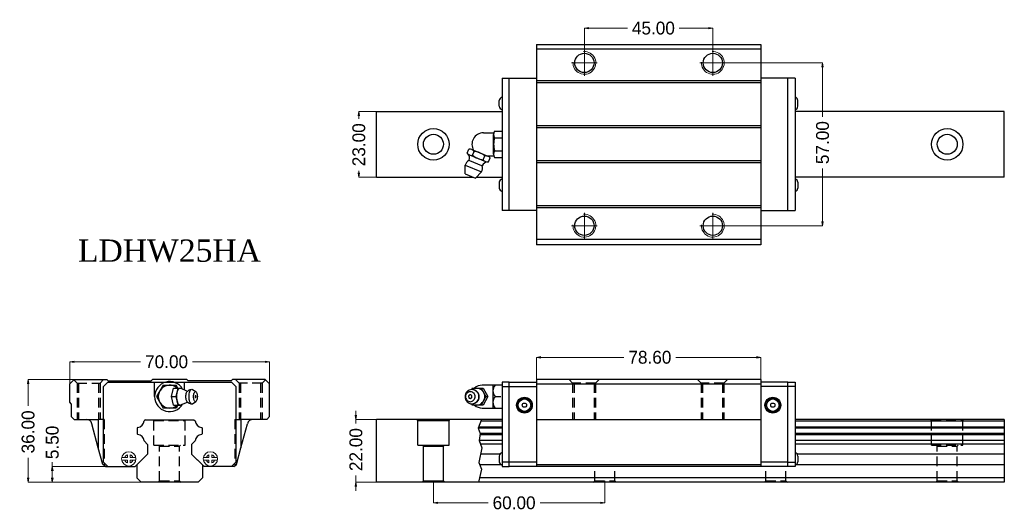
# Model space of a CAD drawing. Extents: x -53 to 292, y -16 to 156.
import ezdxf

# ---------------------------------------------------------------- set-up
doc = ezdxf.new("R2010")
doc.units = 0
doc.header["$LTSCALE"] = 2
doc.header["$MEASUREMENT"] = 0
doc.header["$PDSIZE"] = 0.001
doc.linetypes.add('CENTER2', pattern=[28.575, 19.05, -3.175, 3.175, -3.175])
doc.linetypes.add('DASHED2', pattern=[9.525, 6.35, -3.175])
doc.layers.get('0').update_dxf_attribs({"linetype": 'CONTINUOUS'})
doc.layers.get('Defpoints').update_dxf_attribs({"linetype": 'CONTINUOUS'})
doc.layers.add('\\M+2A4A4\\M+2A4DF\\M+2BD75', color=4, linetype='CENTER2', lineweight=20)
doc.layers.add('\\M+2ABFC\\M+2BD75', color=3, linetype='CONTINUOUS', lineweight=15)
doc.layers.add('\\M+2ABD8\\M+2BA63\\M+2BD75', color=1, linetype='CONTINUOUS')
doc.layers.add('\\M+2B5EA\\M+2BD75', color=6, linetype='DASHED2', plot=False)
doc.dimstyles.new('line3.0', dxfattribs={"dimtxt": 4.5, "dimasz": 1.5, "dimexe": 0, "dimexo": 0, "dimgap": 0.09, "dimtad": 0, "dimzin": 0, "dimdsep": 46, "dimtxsty": 'Standard', "dimblk": 'OPEN', "dimcen": 0.09, "dimclrd": 5, "dimclre": 5, "dimclrt": 2, "dimazin": 0, "dimtfac": 1, "dimtmove": 0, "dimatfit": 3, "dimldrblk": 'OPEN', "dimfxl": 0, "dimtolj": 1, "dimtzin": 0, "dimlwd": 0, "dimlwe": 0, "dimarcsym": 0})

# ---------------------------------------------------------------- blocks, each defined once
blk = doc.blocks.new('A$C5AC322EB')
blk.add_circle((0, 0), 3.38)
at = {"layer": '\\M+2A4A4\\M+2A4DF\\M+2BD75'}
for p, q in [((0, -4.5), (0, 4.5)), ((-4.5, 0), (4.5, 0))]:
    blk.add_line(p, q, dxfattribs=at)
at = {"layer": '\\M+2ABFC\\M+2BD75'}
blk.add_arc((0, 0), 4, 266.1774, 183.8226, dxfattribs=at)
blk = doc.blocks.new('_Open')
at = {"color": 0, "linetype": 'ByBlock', "lineweight": -2}
for p, q in [((-1, 0.17), (0, 0)), ((-1, -0.17), (0, 0)), ((0, 0), (-1, 0))]:
    blk.add_line(p, q, dxfattribs=at)
blk = doc.blocks.new('*D5')
at = {"color": 5, "lineweight": 0}
for p, q in [((-35, 25.75), (-35, 36.67)), ((-33.5, 36.67), (-10.16, 36.67)), ((33.5, 36.67), (8.02, 36.67)), ((35, 25.75), (35, 36.67))]:
    blk.add_line(p, q, dxfattribs=at)
at = {"layer": 'Defpoints', "color": 0}
for p in [(35, 36.67), (-35, 25.75), (35, 25.75)]:
    blk.add_point(p, dxfattribs=at)
at = {"color": 5, "lineweight": 0, "xscale": 1.5, "yscale": 1.5, "zscale": 1.5, "rotation": 180}
blk.add_blockref('_Open', (-35, 36.67), dxfattribs=at)
at = {"color": 5, "lineweight": 0, "xscale": 1.5, "yscale": 1.5, "zscale": 1.5}
blk.add_blockref('_Open', (35, 36.67), dxfattribs=at)
at = {"color": 2, "insert": (-1.07, 36.67), "char_height": 4.5, "attachment_point": 5}
blk.add_mtext('\\A1;70.00', dxfattribs=at)
blk = doc.blocks.new('*D6')
at = {"color": 5, "lineweight": 0}
for p, q in [((-41.1, 0), (-41.1, 1.5)), ((-18.91, 0), (-41.1, 0)), ((-41.1, -4), (-41.1, -1.5)), ((-7.53, -5.5), (-41.1, -5.5))]:
    blk.add_line(p, q, dxfattribs=at)
at = {"layer": 'Defpoints', "color": 0}
for p in [(-41.1, 0), (-18.91, 0), (-7.53, -5.5)]:
    blk.add_point(p, dxfattribs=at)
at = {"color": 5, "lineweight": 0, "xscale": 1.5, "yscale": 1.5, "zscale": 1.5}
for p, rotation in [((-41.1, 0), 90), ((-41.1, -5.5), 270)]:
    blk.add_blockref('_Open', p, dxfattribs=dict(at, rotation=rotation))
at = {"color": 2, "insert": (-41.1, 8.45), "char_height": 4.5, "attachment_point": 5, "rotation": 90}
blk.add_mtext('\\A1;5.50', dxfattribs=at)
blk = doc.blocks.new('*D7')
at = {"color": 5, "lineweight": 0}
for p, q in [((-27.75, 30.5), (-49.58, 30.5)), ((-49.58, 29), (-49.58, 21.22)), ((-49.58, -4), (-49.58, 3.04)), ((-7.53, -5.5), (-49.58, -5.5))]:
    blk.add_line(p, q, dxfattribs=at)
at = {"layer": 'Defpoints', "color": 0}
for p in [(-49.58, 30.5), (-27.75, 30.5), (-7.53, -5.5)]:
    blk.add_point(p, dxfattribs=at)
at = {"color": 5, "lineweight": 0, "xscale": 1.5, "yscale": 1.5, "zscale": 1.5}
for p, rotation in [((-49.58, 30.5), 90), ((-49.58, -5.5), 270)]:
    blk.add_blockref('_Open', p, dxfattribs=dict(at, rotation=rotation))
at = {"color": 2, "insert": (-49.58, 12.13), "char_height": 4.5, "attachment_point": 5, "rotation": 90}
blk.add_mtext('\\A1;36.00', dxfattribs=at)
blk = doc.blocks.new('*D8')
at = {"color": 5, "lineweight": 0}
for p, q in [((65.27, 18), (65.27, 19.5)), ((72.43, 16.5), (65.27, 16.5)), ((65.27, 16.5), (65.27, 15.03)), ((65.27, -5.5), (65.27, -3.15)), ((72.43, -5.5), (65.27, -5.5)), ((65.27, -7), (65.27, -8.5))]:
    blk.add_line(p, q, dxfattribs=at)
at = {"layer": 'Defpoints', "color": 0}
for p in [(72.43, 16.5), (65.27, -5.5), (72.43, -5.5)]:
    blk.add_point(p, dxfattribs=at)
at = {"color": 5, "lineweight": 0, "xscale": 1.5, "yscale": 1.5, "zscale": 1.5}
for p, rotation in [((65.27, 16.5), 270), ((65.27, -5.5), 90)]:
    blk.add_blockref('_Open', p, dxfattribs=dict(at, rotation=rotation))
at = {"color": 2, "insert": (65.27, 5.94), "char_height": 4.5, "attachment_point": 5, "rotation": 90}
blk.add_mtext('\\A1;22.00', dxfattribs=at)
blk = doc.blocks.new('*D9')
at = {"color": 5, "lineweight": 0}
for p, q in [((92.43, -5), (92.43, -12.71)), ((152.43, -5), (152.43, -12.71)), ((93.93, -12.71), (111.59, -12.71)), ((150.93, -12.71), (129.77, -12.71))]:
    blk.add_line(p, q, dxfattribs=at)
at = {"layer": 'Defpoints', "color": 0}
for p in [(92.43, -5), (152.43, -5), (152.43, -12.71)]:
    blk.add_point(p, dxfattribs=at)
at = {"color": 5, "lineweight": 0, "xscale": 1.5, "yscale": 1.5, "zscale": 1.5, "rotation": 180}
blk.add_blockref('_Open', (92.43, -12.71), dxfattribs=at)
at = {"color": 5, "lineweight": 0, "xscale": 1.5, "yscale": 1.5, "zscale": 1.5}
blk.add_blockref('_Open', (152.43, -12.71), dxfattribs=at)
at = {"color": 2, "insert": (120.68, -12.71), "char_height": 4.5, "attachment_point": 5}
blk.add_mtext('\\A1;60.00', dxfattribs=at)
blk = doc.blocks.new('*D10')
at = {"color": 5, "lineweight": 0}
for p, q in [((128.51, 25.26), (128.51, 38.24)), ((130.01, 38.24), (159.17, 38.24)), ((205.61, 38.24), (177.35, 38.24)), ((207.11, 25.26), (207.11, 38.24))]:
    blk.add_line(p, q, dxfattribs=at)
at = {"layer": 'Defpoints', "color": 0}
for p in [(207.11, 38.24), (128.51, 25.26), (207.11, 25.26)]:
    blk.add_point(p, dxfattribs=at)
at = {"color": 5, "lineweight": 0, "xscale": 1.5, "yscale": 1.5, "zscale": 1.5, "rotation": 180}
blk.add_blockref('_Open', (128.51, 38.24), dxfattribs=at)
at = {"color": 5, "lineweight": 0, "xscale": 1.5, "yscale": 1.5, "zscale": 1.5}
blk.add_blockref('_Open', (207.11, 38.24), dxfattribs=at)
at = {"color": 2, "insert": (168.26, 38.24), "char_height": 4.5, "attachment_point": 5}
blk.add_mtext('\\A1;78.60', dxfattribs=at)
blk = doc.blocks.new('*D11')
at = {"color": 5, "lineweight": 0}
for p, q in [((72.43, 124.32), (66.29, 124.32)), ((66.29, 122.82), (66.29, 121.75)), ((66.29, 102.82), (66.29, 103.57)), ((72.43, 101.32), (66.29, 101.32))]:
    blk.add_line(p, q, dxfattribs=at)
at = {"layer": 'Defpoints', "color": 0}
for p in [(72.43, 124.32), (66.29, 101.32), (72.43, 101.32)]:
    blk.add_point(p, dxfattribs=at)
at = {"color": 5, "lineweight": 0, "xscale": 1.5, "yscale": 1.5, "zscale": 1.5}
for p, rotation in [((66.29, 124.32), 90), ((66.29, 101.32), 270)]:
    blk.add_blockref('_Open', p, dxfattribs=dict(at, rotation=rotation))
at = {"color": 2, "insert": (66.29, 112.66), "char_height": 4.5, "attachment_point": 5, "rotation": 90}
blk.add_mtext('\\A1;23.00', dxfattribs=at)
blk = doc.blocks.new('*D12')
at = {"color": 5, "lineweight": 0}
for p, q in [((145.31, 141.32), (145.31, 153.49)), ((146.81, 153.49), (160.39, 153.49)), ((188.81, 153.49), (178.57, 153.49)), ((190.31, 141.32), (190.31, 153.49))]:
    blk.add_line(p, q, dxfattribs=at)
at = {"layer": 'Defpoints', "color": 0}
for p in [(190.31, 153.49), (145.31, 141.32), (190.31, 141.32)]:
    blk.add_point(p, dxfattribs=at)
at = {"color": 5, "lineweight": 0, "xscale": 1.5, "yscale": 1.5, "zscale": 1.5, "rotation": 180}
blk.add_blockref('_Open', (145.31, 153.49), dxfattribs=at)
at = {"color": 5, "lineweight": 0, "xscale": 1.5, "yscale": 1.5, "zscale": 1.5}
blk.add_blockref('_Open', (190.31, 153.49), dxfattribs=at)
at = {"color": 2, "insert": (169.48, 153.49), "char_height": 4.5, "attachment_point": 5}
blk.add_mtext('\\A1;45.00', dxfattribs=at)
blk = doc.blocks.new('*D13')
at = {"color": 5, "lineweight": 0}
for p, q in [((190.31, 141.32), (228.76, 141.32)), ((228.76, 139.82), (228.76, 122.5)), ((228.76, 85.82), (228.76, 104.32)), ((190.31, 84.32), (228.76, 84.32))]:
    blk.add_line(p, q, dxfattribs=at)
at = {"layer": 'Defpoints', "color": 0}
for p in [(190.31, 141.32), (190.31, 84.32), (228.76, 84.32)]:
    blk.add_point(p, dxfattribs=at)
at = {"color": 5, "lineweight": 0, "xscale": 1.5, "yscale": 1.5, "zscale": 1.5}
for p, rotation in [((228.76, 141.32), 90), ((228.76, 84.32), 270)]:
    blk.add_blockref('_Open', p, dxfattribs=dict(at, rotation=rotation))
at = {"color": 2, "insert": (228.76, 113.41), "char_height": 4.5, "attachment_point": 5, "rotation": 90}
blk.add_mtext('\\A1;57.00', dxfattribs=at)

msp = doc.modelspace()

# ---------------------------------------------------------------- linework, layer by layer
for p, q in [((128.508, 147.824), (207.108, 147.824)), ((128.508, 147.824), (128.508, 77.624)), ((207.108, 146.124), (128.508, 146.124)), ((207.108, 147.824), (207.108, 77.624)), ((116.508, 136.024), (116.508, 89.624)), ((207.108, 135.024), (128.508, 135.024)), ((219.108, 136.024), (219.108, 89.624)), ((207.108, 134.324), (128.508, 134.324)), ((115.508, 126.124), (115.508, 128.124)), ((220.108, 126.124), (220.108, 128.124)), ((72.426, 124.324), (116.508, 124.324)), ((72.426, 101.324), (72.426, 124.324)), ((292.426, 124.324), (219.108, 124.324)), ((292.426, 101.324), (292.426, 124.324)), ((207.108, 119.324), (128.508, 119.324)), ((207.108, 118.624), (128.508, 118.624)), ((207.108, 107.024), (128.508, 107.024)), ((207.108, 106.324), (128.508, 106.324)), ((72.426, 101.324), (106.315, 101.324)), ((107.462, 101.324), (116.508, 101.324)), ((292.426, 101.324), (219.108, 101.324)), ((115.508, 99.524), (115.508, 97.524)), ((220.108, 99.524), (220.108, 97.524)), ((207.108, 91.324), (128.508, 91.324)), ((207.108, 90.624), (128.508, 90.624)), ((207.108, 79.524), (128.508, 79.524)), ((207.108, 77.624), (128.508, 77.624)), ((116.508, 29.5), (116.508, 0)), ((119.008, 29.5), (116.508, 29.5)), ((116.508, 28), (119.008, 28)), ((216.608, 29.5), (219.108, 29.5)), ((219.108, 28), (216.608, 28)), ((219.108, 29.5), (219.108, 0)), ((292.426, 16.5), (292.426, -5.5)), ((115.508, 3.7), (115.508, 1.7)), ((220.108, 3.7), (220.108, 1.7)), ((119.008, 1.5), (116.508, 1.5)), ((116.508, 0), (119.008, 0)), ((216.608, 1.5), (219.108, 1.5)), ((219.108, 0), (216.608, 0))]:
    msp.add_line(p, q)
at = {"ltscale": 0.27}
for p, q in [((116.508, 136.024), (128.508, 136.024)), ((119.008, 89.624), (119.008, 136.024)), ((219.108, 136.024), (207.108, 136.024)), ((216.608, 89.624), (216.608, 136.024)), ((128.508, 89.624), (116.508, 89.624)), ((207.108, 89.624), (219.108, 89.624)), ((-33.5, 30.5), (-35, 29)), ((-35, 22.5), (-35, 29)), ((-33.5, 30.5), (-22, 30.5)), ((-21.7, 29.5), (-23.2, 28)), ((-23.2, 1.5), (-23.2, 28)), ((-22, 30.5), (-21.5, 30)), ((-21.7, 29.5), (21.7, 29.5)), ((-21.5, 30), (-6.5, 30)), ((-6, 30.5), (-6.5, 30)), ((6, 30.5), (-6, 30.5)), ((-5.25, 24.5), (-5.25, 29.5)), ((-2.309, 28.5), (-4.619, 24.5)), ((-2.309, 28.5), (2.309, 28.5)), ((2.887, 27.5), (2.309, 28.5)), ((5.25, 26.821), (5.25, 29.5)), ((6, 30.5), (6.5, 30)), ((21.5, 30), (6.5, 30)), ((22, 30.5), (21.5, 30)), ((23.2, 28), (21.7, 29.5)), ((33.5, 30.5), (22, 30.5)), ((23.2, 28), (23.2, 1.5)), ((33.5, 30.5), (35, 29)), ((35, 17.5), (35, 29)), ((116.508, 28.5), (109.497, 28.5)), ((113.245, 28.5), (113.245, 20.5)), ((119.008, 0), (119.008, 29.5)), ((119.008, 29.5), (128.508, 29.5)), ((119.008, 28), (128.508, 28)), ((207.108, 30.5), (128.508, 30.5)), ((128.508, 30.5), (128.508, 0)), ((128.508, 29), (207.108, 29)), ((207.108, 30.5), (207.108, 0)), ((216.608, 29.5), (207.108, 29.5)), ((216.608, 28), (207.108, 28)), ((216.608, 0), (216.608, 29.5)), ((216.608, 0), (216.608, 29.5)), ((-4.619, 24.5), (-2.309, 20.5)), ((0.639, 24.5), (1.302, 27.5)), ((0.639, 24.5), (2.327, 24.5)), ((1.302, 21.5), (0.639, 24.5)), ((1.302, 27.5), (4.316, 27.5)), ((2.327, 24.5), (2.99, 27.5)), ((2.99, 21.5), (2.327, 24.5)), ((2.505, 24.5), (2.527, 25.085)), ((2.527, 23.915), (2.505, 24.5)), ((2.527, 25.085), (2.592, 25.648)), ((2.592, 25.648), (2.698, 26.167)), ((2.698, 26.167), (2.841, 26.621)), ((2.841, 26.621), (3.015, 26.994)), ((3.015, 26.994), (3.213, 27.272)), ((3.213, 27.272), (3.429, 27.442)), ((3.429, 27.442), (3.653, 27.5)), ((3.653, 27.5), (3.877, 27.442)), ((3.877, 27.442), (5.879, 26.537)), ((4.378, 27.215), (4.316, 27.5)), ((5.683, 24.5), (5.697, 24.881)), ((5.697, 24.119), (5.683, 24.5)), ((5.697, 24.881), (5.74, 25.247)), ((5.74, 25.247), (5.809, 25.584)), ((5.809, 25.584), (5.901, 25.88)), ((5.879, 26.537), (6.12, 26.438)), ((5.901, 25.88), (6.015, 26.122)), ((6.015, 26.122), (6.144, 26.303)), ((6.12, 26.438), (6.335, 26.447)), ((6.144, 26.303), (6.284, 26.414)), ((6.284, 26.414), (6.335, 26.447)), ((6.335, 26.447), (6.889, 26.812)), ((6.719, 26.678), (6.889, 26.812)), ((6.787, 24.5), (6.806, 24.998)), ((6.806, 24.002), (6.787, 24.5)), ((6.806, 24.998), (6.861, 25.477)), ((6.861, 25.477), (6.951, 25.919)), ((6.889, 26.812), (7.215, 26.977)), ((6.951, 25.919), (7.073, 26.306)), ((7.073, 26.306), (7.221, 26.623)), ((7.215, 26.977), (7.403, 27.026)), ((7.221, 26.623), (7.39, 26.859)), ((7.39, 26.859), (7.573, 27.004)), ((7.403, 27.026), (7.764, 27.053)), ((7.573, 27.004), (7.764, 27.053)), ((7.764, 27.053), (7.955, 27.004)), ((7.955, 27.004), (9.205, 26.257)), ((8.386, 24.5), (8.399, 24.85)), ((8.399, 24.15), (8.386, 24.5)), ((8.399, 24.85), (8.438, 25.186)), ((8.438, 23.814), (8.399, 24.15)), ((8.438, 25.186), (8.501, 25.495)), ((8.501, 25.495), (8.586, 25.767)), ((8.586, 25.767), (8.69, 25.99)), ((8.69, 25.99), (8.809, 26.155)), ((8.809, 26.155), (8.938, 26.257)), ((8.938, 26.257), (9.071, 26.292)), ((9.071, 26.292), (9.205, 26.257)), ((9.205, 26.257), (9.334, 26.155)), ((9.452, 25.99), (9.334, 26.155)), ((9.556, 25.767), (9.452, 25.99)), ((9.641, 25.495), (9.556, 25.767)), ((9.705, 25.186), (9.641, 25.495)), ((9.744, 24.85), (9.705, 25.186)), ((9.705, 23.814), (9.744, 24.15)), ((9.757, 24.5), (9.744, 24.85)), ((9.744, 24.15), (9.757, 24.5)), ((103.553, 24.998), (103.508, 24.5)), ((103.508, 24.5), (103.553, 24.002)), ((103.688, 25.477), (103.553, 24.998)), ((103.702, 24.85), (103.67, 24.5)), ((103.67, 24.5), (103.702, 24.15)), ((103.906, 25.919), (103.688, 25.477)), ((103.796, 25.186), (103.702, 24.85)), ((103.702, 24.15), (103.796, 23.814)), ((103.949, 25.495), (103.796, 25.186)), ((104.199, 26.306), (103.906, 25.919)), ((104.155, 25.767), (103.949, 25.495)), ((104.155, 25.767), (104.406, 25.99)), ((104.199, 26.306), (104.556, 26.623)), ((104.406, 25.99), (104.692, 26.155)), ((104.556, 26.623), (104.964, 26.859)), ((104.666, 26.14), (104.669, 26.139)), ((104.692, 26.155), (105.003, 26.257)), ((104.964, 26.859), (105.407, 27.004)), ((105.003, 26.257), (105.325, 26.292)), ((105.325, 26.292), (105.648, 26.257)), ((105.407, 27.004), (105.867, 27.053)), ((105.648, 26.257), (105.959, 26.155)), ((105.97, 27.5), (105.723, 27.038)), ((105.867, 27.053), (106.327, 27.004)), ((105.959, 26.155), (106.245, 25.99)), ((105.97, 27.5), (109.869, 27.5)), ((106.091, 27.03), (106.509, 27.272)), ((106.245, 25.99), (106.496, 25.767)), ((106.327, 27.004), (106.472, 26.977)), ((106.327, 27.004), (106.77, 26.859)), ((106.472, 26.977), (106.909, 26.833)), ((106.496, 25.767), (106.702, 25.495)), ((106.509, 27.272), (107.029, 27.442)), ((106.702, 25.495), (106.855, 25.186)), ((106.77, 26.859), (107.178, 26.623)), ((106.855, 25.186), (106.949, 24.85)), ((106.949, 24.15), (106.855, 23.814)), ((106.909, 26.833), (107.313, 26.6)), ((106.949, 24.85), (106.981, 24.5)), ((106.981, 24.5), (106.949, 24.15)), ((107.029, 27.442), (107.57, 27.5)), ((107.178, 26.623), (107.535, 26.306)), ((107.313, 26.6), (107.666, 26.286)), ((107.535, 26.306), (107.828, 25.919)), ((107.57, 27.5), (108.111, 27.442)), ((107.666, 26.286), (107.956, 25.903)), ((107.828, 25.919), (108.046, 25.477)), ((107.956, 25.903), (108.172, 25.466)), ((108.046, 25.477), (108.181, 24.998)), ((108.111, 27.442), (108.631, 27.272)), ((108.172, 25.466), (108.305, 24.993)), ((108.181, 24.998), (108.226, 24.5)), ((108.226, 24.5), (108.181, 24.002)), ((108.305, 24.993), (108.35, 24.5)), ((108.35, 24.5), (108.305, 24.007)), ((108.631, 27.272), (109.11, 26.994)), ((109.11, 26.994), (109.53, 26.621)), ((109.17, 27.5), (110.77, 24.5)), ((110.77, 24.5), (109.17, 21.5)), ((109.53, 26.621), (109.874, 26.167)), ((109.869, 27.5), (111.47, 24.5)), ((111.47, 24.5), (109.869, 21.5)), ((109.874, 26.167), (110.131, 25.648)), ((110.131, 25.648), (110.288, 25.085)), ((110.288, 25.085), (110.342, 24.5)), ((110.342, 24.5), (110.288, 23.915)), ((110.77, 24.5), (111.47, 24.5)), ((114.025, 24.5), (116.008, 24.5)), ((-34.5, 22), (-35, 22.5)), ((-34.5, 22), (-34.5, 17.5)), ((1.302, 21.5), (4.316, 21.5)), ((2.887, 21.5), (2.309, 20.5)), ((2.592, 23.352), (2.527, 23.915)), ((2.698, 22.833), (2.592, 23.352)), ((2.841, 22.379), (2.698, 22.833)), ((3.015, 22.006), (2.841, 22.379)), ((3.213, 21.728), (3.015, 22.006)), ((3.213, 21.728), (3.429, 21.558)), ((3.429, 21.558), (3.653, 21.5)), ((3.653, 21.5), (3.877, 21.558)), ((3.877, 21.558), (5.879, 22.463)), ((4.316, 21.5), (4.378, 21.785)), ((5.74, 23.753), (5.697, 24.119)), ((5.809, 23.416), (5.74, 23.753)), ((5.901, 23.12), (5.809, 23.416)), ((5.879, 22.463), (6.12, 22.562)), ((6.015, 22.878), (5.901, 23.12)), ((6.144, 22.697), (6.015, 22.878)), ((6.071, 22.564), (6.12, 22.562)), ((6.12, 22.562), (6.335, 22.553)), ((6.144, 22.697), (6.284, 22.586)), ((6.284, 22.586), (6.335, 22.553)), ((6.335, 22.553), (6.889, 22.188)), ((6.861, 23.523), (6.806, 24.002)), ((6.951, 23.081), (6.861, 23.523)), ((6.889, 22.188), (7.215, 22.023)), ((7.073, 22.694), (6.951, 23.081)), ((7.221, 22.377), (7.073, 22.694)), ((7.215, 22.023), (7.403, 21.974)), ((7.39, 22.141), (7.221, 22.377)), ((7.39, 22.141), (7.573, 21.996)), ((7.403, 21.974), (7.764, 21.947)), ((7.573, 21.996), (7.764, 21.947)), ((7.764, 21.947), (7.955, 21.996)), ((7.955, 21.996), (9.205, 22.743)), ((8.501, 23.505), (8.438, 23.814)), ((8.586, 23.233), (8.501, 23.505)), ((8.69, 23.01), (8.586, 23.233)), ((8.809, 22.845), (8.69, 23.01)), ((8.797, 22.862), (8.799, 22.863)), ((8.809, 22.845), (8.938, 22.743)), ((8.938, 22.743), (9.071, 22.708)), ((9.071, 22.708), (9.205, 22.743)), ((9.205, 22.743), (9.334, 22.845)), ((9.334, 22.845), (9.452, 23.01)), ((9.452, 23.01), (9.556, 23.233)), ((9.556, 23.233), (9.641, 23.505)), ((9.641, 23.505), (9.705, 23.814)), ((103.553, 24.002), (103.688, 23.523)), ((103.688, 23.523), (103.906, 23.081)), ((103.796, 23.814), (103.949, 23.505)), ((103.906, 23.081), (104.199, 22.694)), ((103.949, 23.505), (104.155, 23.233)), ((104.155, 23.233), (104.406, 23.01)), ((104.199, 22.694), (104.556, 22.377)), ((104.406, 23.01), (104.692, 22.845)), ((104.556, 22.377), (104.964, 22.141)), ((104.666, 22.86), (104.669, 22.861)), ((104.692, 22.845), (105.003, 22.743)), ((104.964, 22.141), (105.407, 21.996)), ((105.003, 22.743), (105.325, 22.708)), ((105.325, 22.708), (105.648, 22.743)), ((105.407, 21.996), (105.867, 21.947)), ((105.648, 22.743), (105.959, 22.845)), ((105.723, 21.962), (105.97, 21.5)), ((105.867, 21.947), (106.327, 21.996)), ((105.959, 22.845), (106.245, 23.01)), ((109.869, 21.5), (105.97, 21.5)), ((106.091, 21.97), (106.509, 21.728)), ((106.245, 23.01), (106.496, 23.233)), ((106.327, 21.996), (106.77, 22.141)), ((106.327, 21.996), (106.472, 22.023)), ((106.472, 22.023), (106.909, 22.167)), ((106.702, 23.505), (106.496, 23.233)), ((106.509, 21.728), (107.029, 21.558)), ((106.855, 23.814), (106.702, 23.505)), ((106.77, 22.141), (107.178, 22.377)), ((106.909, 22.167), (107.313, 22.4)), ((107.029, 21.558), (107.57, 21.5)), ((107.178, 22.377), (107.535, 22.694)), ((107.313, 22.4), (107.666, 22.714)), ((107.828, 23.081), (107.535, 22.694)), ((107.57, 21.5), (108.111, 21.558)), ((107.956, 23.097), (107.666, 22.714)), ((108.046, 23.523), (107.828, 23.081)), ((108.172, 23.534), (107.956, 23.097)), ((108.181, 24.002), (108.046, 23.523)), ((108.111, 21.558), (108.631, 21.728)), ((108.305, 24.007), (108.172, 23.534)), ((108.631, 21.728), (109.11, 22.006)), ((109.11, 22.006), (109.53, 22.379)), ((109.874, 22.833), (109.53, 22.379)), ((110.131, 23.352), (109.874, 22.833)), ((110.288, 23.915), (110.131, 23.352)), ((-34.5, 17.5), (-33.5, 16.5)), ((2.309, 20.5), (-2.309, 20.5)), ((35, 17.5), (34, 16.5)), ((109.497, 20.5), (116.508, 20.5)), ((-33.5, 16.5), (-25, 16.5)), ((-25, 6.598), (-27.256, 15.018)), ((-25, 16.5), (-25, 6.598)), ((-8.509, 16.4), (-8.931, 15.978)), ((-8.509, 16.4), (-8.931, 15.978)), ((-8.509, 16.4), (8.509, 16.4)), ((-8.509, 16.4), (8.509, 16.4)), ((8.509, 16.4), (8.931, 15.978)), ((8.509, 16.4), (8.931, 15.978)), ((34, 16.5), (25, 16.5)), ((25, 16.5), (25, 6.598)), ((25, 6.598), (27.256, 15.018)), ((116.508, 16.5), (72.426, 16.5)), ((72.426, -5.5), (72.426, 16.5)), ((86.926, 16.1), (86.695, 16.5)), ((86.926, 7.5), (86.926, 16.1)), ((86.926, 16.1), (97.926, 16.1)), ((97.926, 16.1), (98.157, 16.5)), ((97.926, 7.5), (97.926, 16.1)), ((116.508, 13.843), (108.295, 13.843)), ((116.508, 15.862), (109.061, 15.862)), ((128.508, 16.5), (207.108, 16.5)), ((292.426, 16.5), (219.108, 16.5)), ((292.426, 15.862), (219.108, 15.862)), ((292.426, 13.843), (219.108, 13.843)), ((-11.182, 13.726), (-11.4, 13.509)), ((-11.182, 13.726), (-11.4, 13.509)), ((-11.4, 13.509), (-11.4, 11.48)), ((-11.4, 13.509), (-11.4, 11.48)), ((-11.4, 11.48), (-11.195, 11.275)), ((-11.4, 11.48), (-11.195, 11.275)), ((11.182, 13.726), (11.4, 13.509)), ((11.182, 13.726), (11.4, 13.509)), ((11.4, 11.48), (11.195, 11.275)), ((11.4, 11.48), (11.195, 11.275)), ((11.4, 13.509), (11.4, 11.48)), ((11.4, 13.509), (11.4, 11.48)), ((116.508, 13.409), (108.13, 13.409)), ((116.508, 11.159), (108.727, 11.159)), ((116.508, 11.58), (108.79, 11.58)), ((292.426, 13.409), (219.108, 13.409)), ((292.426, 11.58), (219.108, 11.58)), ((292.426, 11.159), (219.108, 11.159)), ((-8.93, 9.01), (-7.7, 7.78)), ((-8.93, 9.01), (-7.7, 7.78)), ((-7.7, 7.78), (-7.7, 4.399)), ((-7.7, 7.78), (-7.7, 4.399)), ((8.93, 9.01), (7.7, 7.78)), ((8.93, 9.01), (7.7, 7.78)), ((7.7, 7.78), (7.7, 4.399)), ((7.7, 7.78), (7.7, 4.399)), ((86.926, 7.5), (97.926, 7.5)), ((88.626, 7.5), (88.926, 7.2)), ((88.926, 7.2), (95.926, 7.2)), ((88.926, -5), (88.926, 7.2)), ((95.926, 7.2), (96.226, 7.5)), ((95.926, -5), (95.926, 7.2)), ((116.508, 9.125), (108.424, 9.125)), ((116.508, 7.88), (108.884, 7.88)), ((292.426, 9.125), (219.108, 9.125)), ((292.426, 7.88), (219.108, 7.88)), ((-23.43, 0.739), (-25, 6.598)), ((-7.7, 4.399), (-12.099, 0)), ((-7.7, 4.399), (-11.5, 0.599)), ((7.7, 4.399), (12.099, 0)), ((7.7, 4.399), (11.5, 0.599)), ((23.43, 0.739), (25, 6.598)), ((115.676, 4.299), (108.895, 4.299)), ((292.426, 4.299), (219.94, 4.299)), ((-22.467, 0), (-23.43, 0.739)), ((-23.2, 1.5), (-21.7, 0)), ((21.7, 0), (23.2, 1.5)), ((22.467, 0), (23.43, 0.739)), ((116.247, 0.599), (108.609, 0.599)), ((128.508, 1.5), (119.008, 1.5)), ((216.608, 0), (119.008, 0)), ((128.508, 0.739), (207.108, 0.739)), ((216.608, 1.5), (207.108, 1.5)), ((292.426, 0.599), (219.369, 0.599)), ((-22.467, 0), (-12.099, 0)), ((22.467, 0), (12.099, 0)), ((148.426, -5.5), (72.426, -5.5)), ((88.426, -5.5), (88.926, -5)), ((88.926, -5), (95.926, -5)), ((95.926, -5), (96.426, -5.5)), ((152.426, -4), (108.541, -4)), ((292.426, -5.5), (146.221, -5.5)), ((292.426, -4), (146.368, -4))]:
    msp.add_line(p, q, dxfattribs=at)
at = {"linetype": 'Continuous'}
for p, q in [((113.847, 117.424), (116.508, 117.424)), ((109.909, 116.824), (113.581, 116.824)), ((113.508, 109.374), (113.508, 116.274)), ((113.847, 115.124), (116.508, 115.124)), ((104.277, 109.744), (104.849, 111.125)), ((105.893, 111.014), (111.471, 108.704)), ((113.847, 110.524), (116.508, 110.524)), ((105.068, 107.145), (109.318, 105.385)), ((105.093, 109.085), (110.671, 106.774)), ((106.137, 108.974), (106.709, 110.355)), ((109.855, 107.434), (110.427, 108.815)), ((111.043, 108.824), (113.581, 108.824)), ((111.714, 106.664), (112.287, 108.045)), ((113.847, 108.224), (116.508, 108.224)), ((103.508, 105.518), (109.27, 103.132)), ((103.508, 102.486), (103.508, 105.518)), ((103.508, 102.486), (107.126, 100.988)), ((107.126, 100.988), (109.27, 103.132))]:
    msp.add_line(p, q, dxfattribs=at)
at = {"color": 0, "ltscale": 0.27}
for p, q in [((-11.5, 0.599), (-11.5, -4)), ((11.5, 0.599), (11.5, -4)), ((-11.5, -4), (-10, -5.5)), ((10, -5.5), (-10, -5.5)), ((11.5, -4), (10, -5.5))]:
    msp.add_line(p, q, dxfattribs=at)
at = {"ltscale": 0.27}
for points in [[(8.952, 24.5), (8.985, 24.283), (9.018, 24.22), (9.055, 24.191), (9.089, 24.191), (9.125, 24.221), (9.157, 24.281), (9.186, 24.411), (9.191, 24.5), (9.157, 24.717), (9.124, 24.78), (9.088, 24.809), (9.054, 24.809), (9.017, 24.779), (8.986, 24.719), (8.957, 24.589), (8.952, 24.5)], [(105.917, 24.5), (105.884, 24.71), (105.84, 24.816), (105.777, 24.914), (105.697, 24.998), (105.606, 25.064), (105.508, 25.109), (105.375, 25.138), (105.252, 25.135), (105.145, 25.11), (105.029, 25.054), (104.919, 24.964), (104.83, 24.85), (104.774, 24.73), (104.746, 24.626), (104.734, 24.5), (104.767, 24.29), (104.811, 24.184), (104.874, 24.086), (104.954, 24.002), (105.045, 23.937), (105.143, 23.891), (105.276, 23.862), (105.399, 23.865), (105.506, 23.89), (105.622, 23.946), (105.732, 24.036), (105.821, 24.15), (105.877, 24.27), (105.905, 24.374), (105.917, 24.5)]]:
    msp.add_lwpolyline(points, dxfattribs=at)
for centre, radius in [((92.426, 112.824), 5.5), ((272.426, 112.824), 5.5), ((92.426, 112.824), 3.5), ((272.426, 112.824), 3.5)]:
    msp.add_circle(centre, radius)
for centre, radius in [((124.308, 21.5), 2.75), ((211.327, 21.5), 2.75), ((124.308, 21.5), 2.5), ((124.308, 21.5), 2.199), ((124.308, 21.5), 0.75), ((211.327, 21.5), 2.5), ((211.327, 21.5), 2.199), ((211.327, 21.5), 0.75)]:
    msp.add_circle(centre, radius, dxfattribs=at)
for centre, radius, start, end in [((116.728, 128.104), 1.22, 100.38168, 179.07236), ((218.888, 128.104), 1.22, 0.92764, 79.61832), ((116.728, 126.143), 1.22, 180.92764, 259.61832), ((218.888, 126.143), 1.22, 280.38168, 359.07236), ((105.147, 112.824), 5.5, 298.32181, 298.33955), ((105.147, 112.824), 5.5, 322.26669, 322.90479), ((116.728, 99.504), 1.22, 100.38168, 179.07236), ((218.888, 99.504), 1.22, 0.92764, 79.61832), ((116.728, 97.543), 1.22, 180.92764, 259.61832), ((218.888, 97.543), 1.22, 280.38168, 359.07236), ((116.728, 3.68), 1.22, 100.38168, 179.07236), ((218.888, 3.68), 1.22, 0.92764, 79.61832), ((116.728, 1.72), 1.22, 180.92764, 259.61832), ((218.888, 1.72), 1.22, 280.38168, 359.07236)]:
    msp.add_arc(centre, radius, start, end)
at = {"linetype": 'Continuous'}
for centre, radius, start, end in [((115.627, 116.274), 2.119, 147.13278, 212.86722), ((109.909, 112.824), 4, 90, 210.8352), ((121.475, 112.824), 7.967, 163.22135, 196.77865), ((105.183, 109.301), 1.854, 34.63278, 100.36722), ((115.627, 109.374), 2.119, 147.13278, 212.86722), ((106.252, 104.71), 2.86, 118.58649, 163.58649), ((105.803, 110.798), 1.854, 214.63278, 280.36722), ((103.004, 108.065), 2.06, 335.8479, 45.8479), ((110.55, 114.37), 6.972, 230.72135, 264.27865), ((106.014, 103.418), 6.972, 50.72135, 84.27865), ((111.381, 108.487), 1.854, 214.63278, 280.36722), ((110.761, 106.991), 1.854, 34.63278, 100.36722), ((106.759, 104.5), 2.86, 331.41351, 16.41351), ((111.427, 104.575), 2.06, 89.1521, 159.1521)]:
    msp.add_arc(centre, radius, start, end, dxfattribs=at)
at = {"ltscale": 0.27}
for centre, radius, start, end in [((0, 24.5), 5.25, 30.2433, 329.75669), ((0, 24.5), 4, 48.59038, 311.40962), ((109.497, 24.5), 4, 90, 131.40962), ((116.2, 26.5), 2.954, 137.3886, 222.6114), ((116.2, 22.5), 2.954, 137.38859, 222.61141), ((109.497, 24.5), 4, 228.59038, 270), ((-29.188, 14.5), 2, 15, 90), ((-11.447, 16.242), 2.53, 276.00633, 353.99369), ((-11.447, 16.242), 2.53, 276.00633, 353.99369), ((11.447, 16.242), 2.53, 186.00631, 263.99367), ((11.447, 16.242), 2.53, 186.00631, 263.99367), ((29.188, 14.5), 2, 90, 165), ((-11.447, 8.757), 2.53, 5.72924, 84.27078), ((-11.447, 8.757), 2.53, 5.72924, 84.27078), ((11.447, 8.757), 2.53, 95.72922, 174.27076), ((11.447, 8.757), 2.53, 95.72922, 174.27076)]:
    msp.add_arc(centre, radius, start, end, dxfattribs=at)
msp.add_point((9.757, 24.5))
at = {"layer": '\\M+2ABD8\\M+2BA63\\M+2BD75', "ltscale": 0.27}
for p, q in [((109.304, 16.5), (108.13, 13.409)), ((108.13, 13.409), (108.79, 11.58)), ((108.79, 11.58), (108.424, 9.125)), ((108.424, 9.125), (109.377, 6.546)), ((109.377, 6.546), (108.277, 1.416)), ((108.277, 1.416), (109.23, -0.93)), ((109.23, -0.93), (108.204, -5.5))]:
    msp.add_line(p, q, dxfattribs=at)
at = {"layer": '\\M+2ABFC\\M+2BD75', "ltscale": 0.27}
for p, q in [((-14.81, 4.123), (-14.81, 3.203)), ((-13.804, 4.123), (-13.804, 3.203)), ((13.79, 4.123), (13.79, 3.203)), ((14.796, 4.123), (14.796, 3.203)), ((-14.81, 3.203), (-16.77, 3.204)), ((-14.811, 2.197), (-16.77, 2.198)), ((-14.811, 2.197), (-14.811, 1.277)), ((-13.805, 2.197), (-11.841, 2.197)), ((-13.805, 2.197), (-13.805, 1.277)), ((-13.804, 3.203), (-11.841, 3.203)), ((13.79, 3.203), (11.83, 3.204)), ((13.789, 2.197), (11.83, 2.198)), ((13.789, 2.197), (13.789, 1.277)), ((14.795, 2.197), (16.759, 2.197)), ((14.795, 2.197), (14.795, 1.277)), ((14.796, 3.203), (16.759, 3.203))]:
    msp.add_line(p, q, dxfattribs=at)
for centre in [(-14.305, 2.7), (14.295, 2.7)]:
    msp.add_circle(centre, 2.512, dxfattribs=at)
for centre, start, end in [((-14.305, 2.7), 109.56139, 160.51395), ((-14.305, 2.7), 19.46831, 70.60133), ((14.295, 2.7), 109.56139, 160.51395), ((14.295, 2.7), 19.46831, 70.60133), ((-14.305, 2.7), 199.47404, 250.42089), ((-14.305, 2.7), 289.38094, 340.50822), ((14.295, 2.7), 199.47404, 250.42089), ((14.295, 2.7), 289.38094, 340.50822)]:
    msp.add_arc(centre, 1.508, start, end, dxfattribs=at)
at = {"layer": '\\M+2B5EA\\M+2BD75', "ltscale": 0.27}
for p, q in [((-32.385, 29.227), (-33.579, 30.421)), ((-32.385, 29.227), (-32.385, 16.5)), ((-32.385, 29.227), (-24.385, 29.227)), ((-31.885, 29.227), (-31.885, 16.5)), ((-24.885, 29.227), (-24.885, 16.5)), ((-24.385, 29.227), (-23.112, 30.5)), ((-24.385, 29.227), (-24.385, 16.5)), ((24.385, 29.227), (23.112, 30.5)), ((24.385, 29.227), (24.385, 16.5)), ((32.385, 29.227), (24.385, 29.227)), ((24.885, 29.227), (24.885, 16.5)), ((31.885, 29.227), (31.885, 16.5)), ((32.385, 29.227), (33.579, 30.421)), ((32.385, 29.227), (32.385, 16.5)), ((141.193, 29.227), (139.92, 30.5)), ((141.193, 29.227), (141.193, 16.5)), ((149.193, 29.227), (141.193, 29.227)), ((141.693, 29.227), (141.693, 16.5)), ((148.693, 29.227), (148.693, 16.5)), ((149.193, 29.227), (150.387, 30.421)), ((149.193, 29.227), (149.193, 16.5)), ((186.193, 29.227), (184.92, 30.5)), ((186.193, 29.227), (186.193, 16.5)), ((194.193, 29.227), (186.193, 29.227)), ((186.693, 29.227), (186.693, 16.5)), ((193.693, 29.227), (193.693, 16.5)), ((194.193, 29.227), (195.387, 30.421)), ((194.193, 29.227), (194.193, 16.5)), ((-22.885, 16.5), (-25, 16.5)), ((-22.885, 16.5), (-22.885, 0.32)), ((22.885, 16.5), (25, 16.5)), ((22.885, 16.5), (22.885, 0.32)), ((266.926, 16.1), (266.695, 16.5)), ((266.926, 7.5), (266.926, 16.1)), ((266.926, 16.1), (277.926, 16.1)), ((277.926, 16.1), (278.157, 16.5)), ((277.926, 7.5), (277.926, 16.1)), ((266.926, 7.5), (277.926, 7.5)), ((268.626, 7.5), (268.926, 7.2)), ((268.626, 7.5), (268.926, 7.2)), ((268.926, -5), (268.926, 7.2)), ((268.926, 7.2), (275.926, 7.2)), ((275.926, 7.2), (276.226, 7.5)), ((275.926, -5), (275.926, 7.2)), ((148.926, -5), (148.926, 0)), ((155.926, -5), (155.926, 0)), ((208.926, -5), (208.926, 0)), ((215.926, -5), (215.926, 0)), ((148.426, -5.5), (148.926, -5)), ((148.926, -5), (155.926, -5)), ((155.926, -5), (156.426, -5.5)), ((208.426, -5.5), (208.926, -5)), ((208.926, -5), (215.926, -5)), ((215.926, -5), (216.426, -5.5)), ((268.426, -5.5), (268.926, -5)), ((268.926, -5), (275.926, -5)), ((275.926, -5), (276.426, -5.5))]:
    msp.add_line(p, q, dxfattribs=at)
at = {"layer": '\\M+2B5EA\\M+2BD75', "color": 6, "ltscale": 0.27}
for p, q in [((-5.5, 16.1), (-5.673, 16.4)), ((-5.5, 16.1), (5.5, 16.1)), ((-5.5, 7.5), (-5.5, 16.1)), ((5.5, 16.1), (5.673, 16.4)), ((5.5, 7.5), (5.5, 16.1)), ((-5.5, 7.5), (5.5, 7.5)), ((-3.5, -5), (-3.5, 7.2)), ((-3.5, 7.2), (3.5, 7.2)), ((3.5, -5), (3.5, 7.2)), ((-4, -5.5), (-3.5, -5)), ((-3.5, -5), (3.5, -5)), ((3.5, -5), (4, -5.5))]:
    msp.add_line(p, q, dxfattribs=at)
at = {"layer": '\\M+2B5EA\\M+2BD75', "color": 1, "ltscale": 0.27}
for p, q in [((-3.8, 7.5), (-3.5, 7.2)), ((3.5, 7.2), (3.8, 7.5))]:
    msp.add_line(p, q, dxfattribs=at)

# ---------------------------------------------------------------- block references
at = {"rotation": 270}
for p in [(145.308, 141.324), (190.308, 141.324), (145.308, 84.324), (190.308, 84.324)]:
    msp.add_blockref('A$C5AC322EB', p, dxfattribs=at)

# ---------------------------------------------------------------- texts
at = {"insert": (-32.111, 79.503), "char_height": 7.8, "width": 100.6095, "attachment_point": 1}
msp.add_mtext('\\A1;{\\fTimes New Roman|b0|i0|c0|p18;LDHW25HA}', dxfattribs=at)

# ---------------------------------------------------------------- dimensions: what is measured, and where the dimension line sits
for base, p1, p2, picture, middle in [((190.308, 153.495), (145.308, 141.324), (190.308, 141.324), '*D12', (169.478, 153.495)), ((35, 36.672), (-35, 25.75), (35, 25.75), '*D5', (-1.067, 36.672)), ((207.108, 38.241), (128.508, 25.261), (207.108, 25.261), '*D10', (168.259, 38.241)), ((152.426, -12.705), (92.426, -5), (152.426, -5), '*D9', (120.681, -12.705))]:
    dim = msp.add_linear_dim(base=base, p1=p1, p2=p2, dimstyle='line3.0')
    dim.commit()
    dim.dimension.update_dxf_attribs({"geometry": picture, "text_midpoint": middle, "dimtype": 160})
for base, p1, p2, picture, middle in [((228.755, 84.324), (190.308, 141.324), (190.308, 84.324), '*D13', (228.755, 113.41)), ((66.294, 101.324), (72.426, 124.324), (72.426, 101.324), '*D11', (66.294, 112.657)), ((-49.579, 30.5), (-7.527, -5.5), (-27.75, 30.5), '*D7', (-49.579, 12.13)), ((65.268, -5.5), (72.426, 16.5), (72.426, -5.5), '*D8', (65.268, 5.944)), ((-41.104, 0), (-7.527, -5.5), (-18.908, 0), '*D6', (-41.104, 8.447))]:
    dim = msp.add_linear_dim(base=base, p1=p1, p2=p2, angle=90, dimstyle='line3.0')
    dim.commit()
    dim.dimension.update_dxf_attribs({"geometry": picture, "text_midpoint": middle, "dimtype": 160})

doc.saveas('drawing.dxf')
